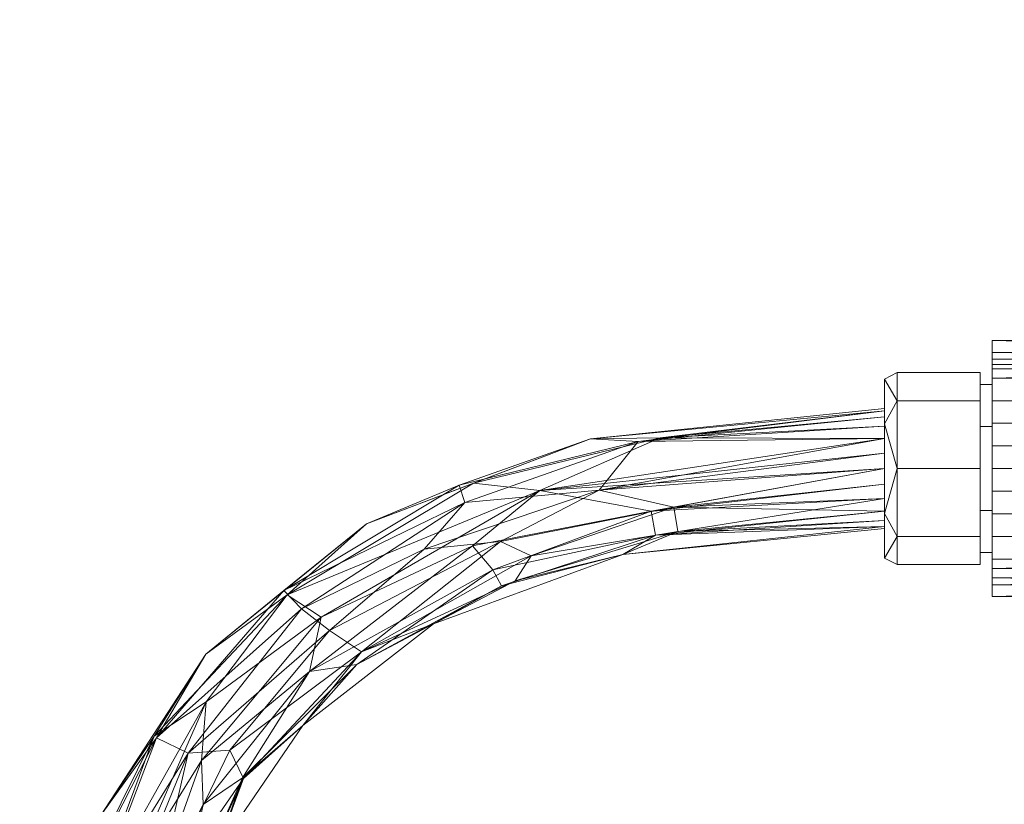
# Model space of a CAD drawing. Header units: millimetres. Extents: x -140 to 132, y -133 to 1091.
# Tile 20 of 144: x -140 to -16, y 38 to 136. Entities that reach past the tile are written whole.
import ezdxf

# ---------------------------------------------------------------- set-up
doc = ezdxf.new("R2010")
doc.units = ezdxf.units.MM
doc.layers.add('M-520-M_DRAINAGE_FW', color=2, linetype='Continuous', lineweight=30)

# ---------------------------------------------------------------- blocks, each defined once
blk = doc.blocks.new('FFAS9088-100500BC0 - Neo Modern 3-Way Rain Shower Kits _ECO_-4362-3D View 1')
at = {"layer": 'M-520-M_DRAINAGE_FW', "lineweight": 9}
mesh = blk.add_polyface(dxfattribs=at)
corners = [(111.18, 105.44, 58.7), (113.28, 92.27, 54.96), (106.76, 118.57, 54.54), (105.08, 71.88, 54.38), (109.4, 49.24, 55.54), (106.34, 60.12, 58.7), (-31.5, 83.72, 52.2), (-59.55, 83.81, 54.13), (-31.5, 85.27, 53.4), (104.71, 132.79, 58.7), (94.97, 108.77, 58.7), (88.55, 136.08, 58.7), (92.44, 122.31, 55.61), (114.04, 28.55, 54.38), (114.25, 18.52, 58.7), (110.84, 38.51, 58.7), (100.97, 83.49, 58.7), (98.98, 96.11, 55), (111.84, 49.75, 52.56), (107.04, 90.79, 51.2), (110.48, 92.38, 52.23), (112.86, 73.81, 51.44), (110.72, 67.6, 51.37), (103.74, 87.58, 52.28), (100.88, 106.6, 51.55), (94.79, 122.86, 52.65), (-31.5, 87.21, 56.76), (-31.5, 86.46, 54.95), (102.32, 119.48, 51.51), (97.07, 125.74, 51.36), (115.27, 49.54, 51.27)]
mesh.append_faces([[corners[k] for k in face] for face in [(6, 7, 8), (0, 2, 9), (16, 3, 5)]], dxfattribs={"vtx0": -1, "vtx1": -1})
mesh.append_faces([[corners[k] for k in face] for face in [(0, 1, 2), (3, 4, 5), (17, 3, 16), (4, 18, 13), (19, 20, 21), (22, 23, 19), (23, 22, 3), (23, 17, 24), (17, 25, 24), (19, 21, 22), (3, 17, 23), (25, 17, 12), (20, 28, 2), (29, 24, 25), (18, 3, 22), (24, 19, 23), (30, 18, 22), (15, 4, 13), (18, 4, 3), (10, 12, 17), (24, 28, 19), (24, 29, 28), (30, 22, 21), (1, 20, 2), (20, 19, 28)]], dxfattribs={"vtx0": -1, "vtx1": -1, "vtx2": -1})
mesh.append_faces([[corners[k] for k in face] for face in [(13, 14, 15)]], dxfattribs={"vtx0": -1, "vtx2": -1})
mesh.append_faces([[corners[k] for k in face] for face in [(10, 11, 12), (16, 10, 17), (15, 5, 4), (26, 27, 7)]], dxfattribs={"vtx1": -1, "vtx2": -1})
mesh = blk.add_polyface(dxfattribs=at)
corners = [(98.97, 96.11, 62.37), (94.97, 108.77, 58.7), (100.97, 83.49, 58.7), (106.34, 60.12, 58.7), (104.28, 71.7, 61.49), (92.99, 122.44, 62.81), (110.35, 72.74, 66.16), (100.31, 102.2, 65.15), (106.3, 72.16, 64.39), (114.68, 28.66, 63.82), (110.84, 38.51, 58.7), (114.25, 18.52, 58.7), (-31.5, 73.47, 62.45), (-31.5, 74.67, 64), (-57.34, 72.11, 63.27), (109.78, 49.32, 62.6), (-31.5, 76.22, 65.2), (-57.83, 75.16, 65.63), (116.08, 34.81, 65.56), (113.5, 50.48, 65.76), (-31.5, 72.72, 60.64), (-31.5, 78.03, 65.94), (-31.5, 79.97, 66.2), (-31.5, 86.46, 62.45), (-62.31, 83.34, 63.27), (-31.5, 85.27, 64), (96.55, 124.77, 65.85), (105.25, 97.6, 66.2), (-31.5, 87.21, 60.64), (112.92, 92.18, 63.02), (111.18, 105.44, 58.7), (107, 118.62, 62.46), (111.19, 85.92, 65.57), (106.77, 107.7, 65.2), (116.92, 67.32, 64.78)]
mesh.append_faces([[corners[k] for k in face] for face in [(3, 4, 2), (16, 17, 13), (12, 14, 20), (23, 24, 25), (28, 24, 23)]], dxfattribs={"vtx0": -1, "vtx1": -1})
mesh.append_faces([[corners[k] for k in face] for face in [(1, 0, 5), (6, 7, 8), (10, 9, 15), (18, 19, 15), (26, 7, 27), (29, 30, 31), (32, 33, 27), (0, 8, 7), (3, 15, 4), (19, 8, 15), (32, 27, 6), (29, 31, 33), (8, 0, 4), (34, 29, 32), (33, 32, 29), (32, 6, 34), (6, 8, 19), (2, 4, 0), (8, 4, 15), (9, 18, 15), (6, 27, 7), (0, 7, 5)]], dxfattribs={"vtx0": -1, "vtx1": -1, "vtx2": -1})
mesh.append_faces([[corners[k] for k in face] for face in [(0, 1, 2), (9, 10, 11), (15, 3, 10), (17, 16, 21)]], dxfattribs={"vtx0": -1, "vtx2": -1})
mesh.append_faces([[corners[k] for k in face] for face in [(12, 13, 14), (21, 22, 17)]], dxfattribs={"vtx1": -1, "vtx2": -1})
mesh = blk.add_polyface(dxfattribs=at)
corners = [(-18, 63.97, 58.7), (-18, 68.65, 47.39), (-18, 79.97, 42.7), (-18, 91.28, 47.39), (-18, 95.97, 58.7), (30.8, 95.97, 58.7), (30.8, 91.28, 47.39), (30.8, 79.97, 42.7), (30.8, 68.65, 47.39), (30.8, 63.97, 58.7), (-18, 92.99, 51.5), (30.8, 93.63, 53.04), (30.8, 92.45, 50.21), (-18, 85.63, 45.04), (30.8, 85.63, 45.04), (30.8, 82.8, 43.87), (30.8, 66.31, 53.04), (-18, 66.31, 53.04), (-18, 67.48, 50.21), (30.8, 74.31, 45.04), (-18, 74.31, 45.04), (-18, 77.14, 43.87), (-18, 94.48, 55.1), (-18, 88.45, 46.21), (30.8, 88.45, 46.21), (-18, 82.8, 43.87), (-18, 65.46, 55.1), (30.8, 65.14, 55.87), (30.8, 67.48, 50.21), (-18, 71.48, 46.21), (30.8, 71.48, 46.21), (30.8, 77.14, 43.87), (30.8, 94.8, 55.87)]
mesh.append_faces([[corners[k] for k in face] for face in [(32, 4, 5)]], dxfattribs={"vtx0": -1})
mesh.append_faces([[corners[k] for k in face] for face in [(4, 32, 22)]], dxfattribs={"vtx0": -1, "vtx1": -1})
mesh.append_faces([[corners[k] for k in face] for face in [(3, 12, 6), (28, 18, 1, 8), (7, 2, 25, 15), (23, 24, 14, 13), (10, 11, 12), (21, 31, 19, 20), (3, 6, 24, 23), (2, 7, 31, 21), (15, 25, 13, 14), (18, 28, 16, 17), (20, 19, 30, 29), (29, 30, 8, 1), (26, 16, 27)]], dxfattribs={"vtx0": -1, "vtx2": -1})
mesh.append_faces([[corners[k] for k in face] for face in [(9, 0, 27)]], dxfattribs={"vtx1": -1})
mesh.append_faces([[corners[k] for k in face] for face in [(10, 22, 11), (26, 17, 16), (3, 10, 12), (0, 26, 27), (32, 11, 22)]], dxfattribs={"vtx1": -1, "vtx2": -1})
mesh = blk.add_polyface(dxfattribs=at)
corners = [(-18, 95.97, 58.7), (-18, 91.28, 70.01), (-18, 79.97, 74.7), (-18, 68.65, 70.01), (-18, 63.97, 58.7), (30.8, 63.97, 58.7), (30.8, 68.65, 70.01), (30.8, 79.97, 74.7), (30.8, 91.28, 70.01), (30.8, 95.97, 58.7), (30.8, 66.95, 65.9), (-18, 66.31, 64.36), (-18, 65.46, 62.3), (-18, 74.31, 72.36), (30.8, 74.31, 72.36), (30.8, 77.14, 73.53), (30.8, 93.63, 64.36), (-18, 93.63, 64.36), (-18, 92.45, 67.19), (30.8, 85.63, 72.36), (-18, 85.63, 72.36), (-18, 82.8, 73.53), (-18, 67.48, 67.19), (30.8, 65.46, 62.3), (-18, 71.48, 71.19), (30.8, 71.48, 71.19), (-18, 77.14, 73.53), (-18, 94.48, 62.3), (30.8, 94.8, 61.53), (30.8, 92.45, 67.19), (-18, 88.45, 71.19), (30.8, 88.45, 71.19), (30.8, 82.8, 73.53)]
mesh.append_faces([[corners[k] for k in face] for face in [(6, 22, 10), (22, 6, 3), (10, 11, 23)]], dxfattribs={"vtx0": -1, "vtx1": -1})
mesh.append_faces([[corners[k] for k in face] for face in [(14, 13, 24, 25), (7, 2, 26, 15), (3, 6, 25, 24), (15, 26, 13, 14), (23, 11, 12), (2, 7, 32, 21), (1, 8, 29, 18), (18, 29, 16, 17), (20, 19, 31, 30), (21, 32, 19, 20), (30, 31, 8, 1), (27, 16, 28)]], dxfattribs={"vtx0": -1, "vtx2": -1})
mesh.append_faces([[corners[k] for k in face] for face in [(9, 0, 28)]], dxfattribs={"vtx1": -1})
mesh.append_faces([[corners[k] for k in face] for face in [(27, 17, 16), (22, 11, 10), (0, 27, 28)]], dxfattribs={"vtx1": -1, "vtx2": -1})
mesh.append_faces([[corners[k] for k in face] for face in [(4, 5, 23, 12)]], dxfattribs={"vtx2": -1})
mesh = blk.add_polyface(dxfattribs=at)
corners = [(-18, 69.47, 58.7), (-18, 74.72, 49.61), (-18, 85.22, 49.61), (-18, 90.47, 58.7), (-18, 95.97, 58.7), (-18, 91.28, 47.39), (-18, 79.97, 42.7), (-18, 68.65, 47.39), (-18, 63.97, 58.7)]
mesh.append_faces([[corners[k] for k in face] for face in [(6, 2, 5)]], dxfattribs={"vtx0": -1, "vtx1": -1})
mesh.append_faces([[corners[k] for k in face] for face in [(6, 7, 1, 2)]], dxfattribs={"vtx1": -1, "vtx3": -1})
mesh.append_faces([[corners[k] for k in face] for face in [(3, 4, 5, 2)]], dxfattribs={"vtx2": -1})
mesh.append_faces([[corners[k] for k in face] for face in [(7, 8, 0, 1)]], dxfattribs={"vtx3": -1})
mesh = blk.add_polyface(dxfattribs=at)
corners = [(-18, 90.47, 58.7), (-18, 85.22, 67.79), (-18, 74.72, 67.79), (-18, 69.47, 58.7), (-18, 63.97, 58.7), (-18, 68.65, 70.01), (-18, 79.97, 74.7), (-18, 91.28, 70.01), (-18, 95.97, 58.7)]
mesh.append_faces([[corners[k] for k in face] for face in [(5, 2, 3, 4)]], dxfattribs={"vtx0": -1})
mesh.append_faces([[corners[k] for k in face] for face in [(2, 5, 6)]], dxfattribs={"vtx0": -1, "vtx2": -1})
mesh.append_faces([[corners[k] for k in face] for face in [(0, 1, 7, 8)]], dxfattribs={"vtx1": -1})
mesh.append_faces([[corners[k] for k in face] for face in [(6, 7, 1, 2)]], dxfattribs={"vtx1": -1, "vtx3": -1})
mesh = blk.add_polyface(dxfattribs=at)
corners = [(-31.5, 68.79, 58.7), (-31.5, 74.38, 49.02), (-31.5, 85.56, 49.02), (-31.5, 91.15, 58.7), (-29.88, 91.97, 58.7), (-29.88, 88.45, 50.21), (-29.88, 79.97, 46.7), (-29.88, 71.48, 50.21), (-29.88, 67.97, 58.7)]
mesh.append_faces([[corners[k] for k in face] for face in [(0, 7, 8)]], dxfattribs={"vtx0": -1})
mesh.append_faces([[corners[k] for k in face] for face in [(7, 0, 1), (6, 1, 2)]], dxfattribs={"vtx0": -1, "vtx2": -1})
mesh.append_faces([[corners[k] for k in face] for face in [(4, 5, 3)]], dxfattribs={"vtx1": -1})
mesh.append_faces([[corners[k] for k in face] for face in [(2, 3, 5), (5, 6, 2), (6, 7, 1)]], dxfattribs={"vtx1": -1, "vtx2": -1})
mesh = blk.add_polyface(dxfattribs=at)
corners = [(-31.5, 91.15, 58.7), (-31.5, 85.56, 68.38), (-31.5, 74.38, 68.38), (-31.5, 68.79, 58.7), (-29.88, 67.97, 58.7), (-29.88, 71.48, 67.19), (-29.88, 79.97, 70.7), (-29.88, 88.45, 67.19), (-29.88, 91.97, 58.7)]
mesh.append_faces([[corners[k] for k in face] for face in [(0, 7, 8)]], dxfattribs={"vtx0": -1})
mesh.append_faces([[corners[k] for k in face] for face in [(7, 0, 1), (6, 1, 2)]], dxfattribs={"vtx0": -1, "vtx2": -1})
mesh.append_faces([[corners[k] for k in face] for face in [(4, 5, 3)]], dxfattribs={"vtx1": -1})
mesh.append_faces([[corners[k] for k in face] for face in [(2, 3, 5), (5, 6, 2), (6, 7, 1)]], dxfattribs={"vtx1": -1, "vtx2": -1})
mesh = blk.add_polyface(dxfattribs=at)
corners = [(-31.5, 79.97, 58.7), (-31.5, 91.15, 58.7), (-31.5, 85.56, 49.02), (-31.5, 74.38, 49.02), (-31.5, 68.79, 58.7)]
mesh.append_faces([[corners[k] for k in face] for face in [(3, 4, 0)]], dxfattribs={"vtx2": -1})
mesh.append_faces([[corners[k] for k in face] for face in [(0, 1, 2, 3)]], dxfattribs={"vtx3": -1})
mesh = blk.add_polyface(dxfattribs=at)
corners = [(-31.5, 79.97, 58.7), (-31.5, 68.79, 58.7), (-31.5, 74.38, 68.38), (-31.5, 85.56, 68.38), (-31.5, 91.15, 58.7)]
mesh.append_faces([[corners[k] for k in face] for face in [(1, 2, 0)]], dxfattribs={"vtx1": -1})
mesh.append_faces([[corners[k] for k in face] for face in [(3, 4, 0, 2)]], dxfattribs={"vtx2": -1})
mesh = blk.add_polyface(dxfattribs=at)
corners = [(-29.88, 67.97, 58.7), (-29.88, 71.48, 50.21), (-29.88, 79.97, 46.7), (-29.88, 88.45, 50.21), (-29.88, 91.97, 58.7), (-19.5, 91.97, 58.7), (-19.5, 88.45, 50.21), (-19.5, 79.97, 46.7), (-19.5, 71.48, 50.21), (-19.5, 67.97, 58.7)]
mesh.append_faces([[corners[k] for k in face] for face in [(5, 6, 3, 4)]], dxfattribs={"vtx1": -1})
mesh.append_faces([[corners[k] for k in face] for face in [(2, 3, 6, 7), (7, 8, 1, 2)]], dxfattribs={"vtx1": -1, "vtx3": -1})
mesh.append_faces([[corners[k] for k in face] for face in [(8, 9, 0, 1)]], dxfattribs={"vtx3": -1})
mesh = blk.add_polyface(dxfattribs=at)
corners = [(-29.88, 91.97, 58.7), (-29.88, 88.45, 67.19), (-29.88, 79.97, 70.7), (-29.88, 71.48, 67.19), (-29.88, 67.97, 58.7), (-19.5, 67.97, 58.7), (-19.5, 71.48, 67.19), (-19.5, 79.97, 70.7), (-19.5, 88.45, 67.19), (-19.5, 91.97, 58.7)]
mesh.append_faces([[corners[k] for k in face] for face in [(5, 6, 3, 4)]], dxfattribs={"vtx1": -1})
mesh.append_faces([[corners[k] for k in face] for face in [(2, 3, 6, 7), (7, 8, 1, 2)]], dxfattribs={"vtx1": -1, "vtx3": -1})
mesh.append_faces([[corners[k] for k in face] for face in [(8, 9, 0, 1)]], dxfattribs={"vtx3": -1})
mesh = blk.add_polyface(dxfattribs=at)
corners = [(-19.5, 67.97, 58.7), (-19.5, 71.48, 50.21), (-19.5, 79.97, 46.7), (-19.5, 88.45, 50.21), (-19.5, 91.97, 58.7), (-19.5, 90.47, 58.7), (-19.5, 85.22, 49.61), (-19.5, 74.72, 49.61), (-19.5, 69.47, 58.7)]
mesh.append_faces([[corners[k] for k in face] for face in [(2, 7, 1), (3, 6, 2)]], dxfattribs={"vtx0": -1, "vtx1": -1})
mesh.append_faces([[corners[k] for k in face] for face in [(6, 7, 2)]], dxfattribs={"vtx1": -1, "vtx2": -1})
mesh.append_faces([[corners[k] for k in face] for face in [(8, 0, 1, 7)]], dxfattribs={"vtx2": -1})
mesh.append_faces([[corners[k] for k in face] for face in [(3, 4, 5, 6)]], dxfattribs={"vtx3": -1})
mesh = blk.add_polyface(dxfattribs=at)
corners = [(-19.5, 91.97, 58.7), (-19.5, 88.45, 67.19), (-19.5, 79.97, 70.7), (-19.5, 71.48, 67.19), (-19.5, 67.97, 58.7), (-19.5, 69.47, 58.7), (-19.5, 74.72, 67.79), (-19.5, 85.22, 67.79), (-19.5, 90.47, 58.7)]
mesh.append_faces([[corners[k] for k in face] for face in [(2, 6, 7)]], dxfattribs={"vtx0": -1, "vtx2": -1})
mesh.append_faces([[corners[k] for k in face] for face in [(5, 6, 3, 4)]], dxfattribs={"vtx1": -1})
mesh.append_faces([[corners[k] for k in face] for face in [(2, 3, 6), (1, 2, 7)]], dxfattribs={"vtx1": -1, "vtx2": -1})
mesh.append_faces([[corners[k] for k in face] for face in [(8, 0, 1, 7)]], dxfattribs={"vtx2": -1})
mesh = blk.add_polyface(dxfattribs=at)
corners = [(-19.5, 69.47, 58.7), (-19.5, 74.72, 49.61), (-19.5, 85.22, 49.61), (-19.5, 90.47, 58.7), (-18, 90.47, 58.7), (-18, 85.22, 49.61), (-18, 74.72, 49.61), (-18, 69.47, 58.7)]
mesh.append_faces([[corners[k] for k in face] for face in [(4, 5, 2, 3)]], dxfattribs={"vtx1": -1})
mesh.append_faces([[corners[k] for k in face] for face in [(1, 2, 5, 6)]], dxfattribs={"vtx1": -1, "vtx3": -1})
mesh.append_faces([[corners[k] for k in face] for face in [(6, 7, 0, 1)]], dxfattribs={"vtx3": -1})
mesh = blk.add_polyface(dxfattribs=at)
corners = [(-19.5, 90.47, 58.7), (-19.5, 85.22, 67.79), (-19.5, 74.72, 67.79), (-19.5, 69.47, 58.7), (-18, 69.47, 58.7), (-18, 74.72, 67.79), (-18, 85.22, 67.79), (-18, 90.47, 58.7)]
mesh.append_faces([[corners[k] for k in face] for face in [(4, 5, 2, 3)]], dxfattribs={"vtx1": -1})
mesh.append_faces([[corners[k] for k in face] for face in [(1, 2, 5, 6)]], dxfattribs={"vtx1": -1, "vtx3": -1})
mesh.append_faces([[corners[k] for k in face] for face in [(6, 7, 0, 1)]], dxfattribs={"vtx3": -1})
mesh = blk.add_polyface(dxfattribs=at)
corners = [(-83.98, 75.74, 64.65), (-62.31, 83.34, 63.27), (-84.67, 77.92, 61.76), (-89.07, 69.91, 66.08), (-100.91, 59.74, 66.14), (-79.5, 70.87, 66.03), (-75.68, 69.08, 64.65), (-96.89, 57.09, 63.77), (-77.66, 65.94, 61.74), (-87.88, 60.56, 58.7), (-64.23, 69.22, 58.7), (-31.5, 72.72, 60.64), (-31.5, 72.47, 58.7), (-68.25, 83.7, 58.7), (-57.34, 72.11, 63.27), (-31.5, 74.67, 64), (-57.83, 75.16, 65.63), (-104.41, 62.43, 65.43), (-67.15, 77.26, 66.14), (-31.5, 79.97, 66.2), (-31.5, 83.72, 65.2), (-31.5, 81.91, 65.94), (-31.5, 87.21, 60.64), (-31.5, 87.47, 58.7), (-31.5, 85.27, 64), (-106.62, 64.73, 62.47), (-104.22, 47.86, 58.7), (-96.26, 73.05, 58.7), (-113.36, 44.78, 65.82)]
mesh.append_faces([[corners[k] for k in face] for face in [(11, 10, 12), (13, 22, 23)]], dxfattribs={"vtx0": -1})
mesh.append_faces([[corners[k] for k in face] for face in [(20, 18, 21), (27, 2, 13)]], dxfattribs={"vtx0": -1, "vtx1": -1})
mesh.append_faces([[corners[k] for k in face] for face in [(0, 1, 2), (3, 4, 5), (6, 7, 8), (1, 13, 2), (8, 14, 6), (10, 11, 14), (15, 16, 14), (6, 14, 16), (3, 17, 4), (18, 16, 19), (20, 1, 18), (18, 1, 0), (13, 1, 22), (6, 16, 5), (7, 5, 4), (25, 17, 0), (14, 8, 10), (9, 8, 7), (27, 25, 2), (18, 0, 3), (0, 2, 25), (17, 3, 0), (18, 3, 5), (18, 5, 16), (7, 6, 5), (4, 28, 7)]], dxfattribs={"vtx0": -1, "vtx1": -1, "vtx2": -1})
mesh.append_faces([[corners[k] for k in face] for face in [(18, 19, 21), (7, 26, 9)]], dxfattribs={"vtx0": -1, "vtx2": -1})
mesh.append_faces([[corners[k] for k in face] for face in [(9, 10, 8), (20, 24, 1)]], dxfattribs={"vtx1": -1, "vtx2": -1})
mesh = blk.add_polyface(dxfattribs=at)
corners = [(-64.23, 69.22, 58.7), (-60.11, 71.64, 54.13), (-31.5, 72.72, 56.76), (-59.55, 83.81, 54.13), (-31.5, 86.46, 54.95), (-31.5, 85.27, 53.4), (-79.38, 65.31, 55.6), (-82.9, 78.17, 54.85), (-96.26, 73.05, 58.7), (-68.25, 83.7, 58.7), (-87.88, 60.56, 58.7), (-104.22, 47.86, 58.7), (-97.49, 55.48, 54.86), (-31.5, 81.91, 51.46), (-31.5, 79.97, 51.2), (-74.61, 77.23, 51.77), (-31.5, 87.21, 56.76), (-31.5, 87.47, 58.7), (-31.5, 78.03, 51.46), (-60.66, 74.67, 51.77), (-31.5, 83.72, 52.2), (-106.18, 64.19, 53.93), (-83, 70.32, 51.24), (-80.47, 67.31, 52.75), (-31.5, 76.22, 52.2), (-31.5, 72.47, 58.7), (-31.5, 73.47, 54.95), (-31.5, 74.67, 53.4), (-101.94, 61.42, 51.26), (-103.4, 54.63, 51.95)]
mesh.append_faces([[corners[k] for k in face] for face in [(16, 9, 17)]], dxfattribs={"vtx0": -1})
mesh.append_faces([[corners[k] for k in face] for face in [(18, 19, 14), (24, 19, 18), (2, 1, 26), (10, 6, 0)]], dxfattribs={"vtx0": -1, "vtx1": -1})
mesh.append_faces([[corners[k] for k in face] for face in [(0, 1, 2), (1, 0, 6), (3, 9, 16), (3, 7, 9), (8, 7, 21), (22, 19, 23), (23, 1, 6), (1, 19, 24), (19, 1, 23), (14, 19, 15), (15, 19, 22), (28, 21, 15), (22, 28, 15), (28, 22, 29), (10, 12, 6), (29, 22, 23), (7, 15, 21), (15, 3, 20), (7, 3, 15), (12, 29, 23), (23, 6, 12)]], dxfattribs={"vtx0": -1, "vtx1": -1, "vtx2": -1})
mesh.append_faces([[corners[k] for k in face] for face in [(3, 4, 5), (7, 8, 9), (15, 20, 13)]], dxfattribs={"vtx0": -1, "vtx2": -1})
mesh.append_faces([[corners[k] for k in face] for face in [(10, 11, 12), (13, 14, 15), (24, 27, 1), (27, 26, 1)]], dxfattribs={"vtx1": -1, "vtx2": -1})
mesh.append_faces([[corners[k] for k in face] for face in [(2, 25, 0)]], dxfattribs={"vtx2": -1})
mesh = blk.add_polyface(dxfattribs=at)
corners = [(-31.5, 72.47, 58.7), (-31.5, 72.72, 56.76), (-31.5, 73.47, 54.95), (-31.5, 74.67, 53.4), (-31.5, 76.22, 52.2), (-31.5, 78.03, 51.46), (-31.5, 79.97, 51.2), (-31.5, 81.91, 51.46), (-31.5, 83.72, 52.2), (-31.5, 85.27, 53.4), (-31.5, 86.46, 54.95), (-31.5, 87.21, 56.76), (-31.5, 87.47, 58.7), (-31.5, 87.21, 60.64), (-31.5, 86.46, 62.45), (-31.5, 85.27, 64), (-31.5, 83.72, 65.2), (-31.5, 81.91, 65.94), (-31.5, 79.97, 66.2), (-31.5, 78.03, 65.94), (-31.5, 76.22, 65.2), (-31.5, 74.67, 64), (-31.5, 73.47, 62.45), (-31.5, 72.72, 60.64)]
mesh.append_faces([[corners[k] for k in face] for face in [(7, 5, 6), (10, 8, 9), (13, 11, 12)]], dxfattribs={"vtx0": -1})
mesh.append_faces([[corners[k] for k in face] for face in [(23, 2, 22), (19, 22, 17, 18)]], dxfattribs={"vtx0": -1, "vtx1": -1})
mesh.append_faces([[corners[k] for k in face] for face in [(10, 22, 2, 5), (22, 10, 14, 17)]], dxfattribs={"vtx0": -1, "vtx1": -1, "vtx2": -1, "vtx3": -1})
mesh.append_faces([[corners[k] for k in face] for face in [(14, 10, 11, 13)]], dxfattribs={"vtx0": -1, "vtx2": -1})
mesh.append_faces([[corners[k] for k in face] for face in [(1, 2, 23, 0), (16, 17, 14, 15)]], dxfattribs={"vtx1": -1})
mesh.append_faces([[corners[k] for k in face] for face in [(7, 8, 10, 5)]], dxfattribs={"vtx1": -1, "vtx2": -1, "vtx3": -1})
mesh.append_faces([[corners[k] for k in face] for face in [(20, 21, 22, 19)]], dxfattribs={"vtx2": -1})
mesh.append_faces([[corners[k] for k in face] for face in [(2, 3, 4, 5)]], dxfattribs={"vtx3": -1})
mesh = blk.add_polyface(dxfattribs=at)
corners = [(-106.62, 64.73, 62.47), (-122.54, 46.33, 63.07), (-104.41, 62.43, 65.43), (-121.69, 13.72, 58.7), (-119.84, 23.44, 62.5), (-125.29, 4.29, 63.48), (-123.12, 24.62, 65.59), (-111.66, 41.26, 63.48), (-96.89, 57.09, 63.77), (-104.22, 47.86, 58.7), (-115.07, 32, 58.7), (-116.38, 56.78, 58.7), (-139.64, -8.33, 58.7), (-137.42, 3.09, 63.07), (-136.87, 14.69, 58.7), (-129.19, 2.98, 65.9), (-129.45, 36.71, 58.7), (-133.1, 25.65, 61.88), (-130.7, 24.84, 64.88), (-118.58, 44.4, 66), (-113.36, 44.78, 65.82), (-124.54, -5.84, 58.7), (-96.26, 73.05, 58.7), (-133.53, 3.93, 65.83), (-100.91, 59.74, 66.14), (-128.33, 20.45, 66.17), (-128.41, -13.5, 65.2)]
mesh.append_faces([[corners[k] for k in face] for face in [(9, 7, 10), (12, 13, 14)]], dxfattribs={"vtx0": -1, "vtx1": -1})
mesh.append_faces([[corners[k] for k in face] for face in [(0, 1, 2), (3, 4, 5), (6, 4, 7), (8, 7, 9), (1, 0, 11), (6, 15, 5), (1, 17, 18), (1, 18, 19), (13, 17, 14), (19, 6, 20), (13, 23, 18), (20, 7, 8), (5, 4, 6), (4, 10, 7), (24, 19, 20), (6, 19, 25), (18, 23, 25), (25, 23, 15), (16, 17, 1), (18, 17, 13), (15, 26, 5), (2, 19, 24), (19, 2, 1), (18, 25, 19), (6, 25, 15), (7, 20, 6)]], dxfattribs={"vtx0": -1, "vtx1": -1, "vtx2": -1})
mesh.append_faces([[corners[k] for k in face] for face in [(1, 11, 16)]], dxfattribs={"vtx0": -1, "vtx2": -1})
mesh.append_faces([[corners[k] for k in face] for face in [(3, 10, 4), (16, 14, 17), (21, 3, 5), (22, 11, 0)]], dxfattribs={"vtx1": -1, "vtx2": -1})
mesh = blk.add_polyface(dxfattribs=at)
corners = [(-104.22, 47.86, 58.7), (-111.77, 41.33, 53.76), (-97.49, 55.48, 54.86), (-137.47, 3.1, 54.4), (-133.16, 25.67, 55.65), (-130.89, 24.91, 52.67), (-106.18, 64.19, 53.93), (-116.38, 56.78, 58.7), (-96.26, 73.05, 58.7), (-136.87, 14.69, 58.7), (-129.45, 36.71, 58.7), (-133.44, 3.78, 51.54), (-116.71, 38, 51.93), (-116.9, 43.48, 51.2), (-103.4, 54.63, 51.95), (-122.83, 46.51, 54.85), (-123.56, 24.78, 51.63), (-115.07, 32, 58.7), (-119.75, 23.41, 55.05), (-121.69, 13.72, 58.7), (-124.68, 4.2, 54.78), (-116.31, 50.84, 52.14), (-128.83, 1.69, 51.67), (-125.93, 28.9, 51.29), (-101.94, 61.42, 51.26)]
mesh.append_faces([[corners[k] for k in face] for face in [(17, 1, 0)]], dxfattribs={"vtx0": -1, "vtx1": -1})
mesh.append_faces([[corners[k] for k in face] for face in [(0, 1, 2), (3, 4, 5), (3, 5, 11), (12, 13, 14), (7, 6, 15), (13, 12, 16), (18, 19, 20), (18, 20, 16), (15, 6, 21), (14, 2, 1), (16, 20, 22), (11, 23, 16), (10, 15, 4), (5, 21, 23), (18, 1, 17), (12, 1, 18), (13, 24, 14), (21, 6, 24), (13, 16, 23), (22, 11, 16), (15, 21, 5), (13, 21, 24), (9, 4, 3), (5, 4, 15), (16, 12, 18), (1, 12, 14), (13, 23, 21), (5, 23, 11)]], dxfattribs={"vtx0": -1, "vtx1": -1, "vtx2": -1})
mesh.append_faces([[corners[k] for k in face] for face in [(6, 7, 8), (4, 9, 10), (15, 10, 7), (18, 17, 19)]], dxfattribs={"vtx0": -1, "vtx2": -1})

msp = doc.modelspace()

# ---------------------------------------------------------------- block references
at = {"layer": 'M-520-M_DRAINAGE_FW', "lineweight": 9}
msp.add_blockref('FFAS9088-100500BC0 - Neo Modern 3-Way Rain Shower Kits _ECO_-4362-3D View 1', (0, 0), dxfattribs=at)

doc.saveas('drawing.dxf')
